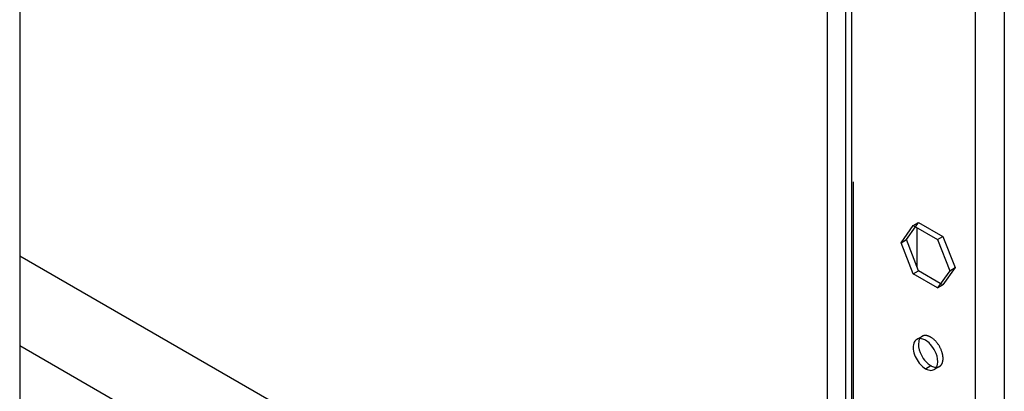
# Model space of a CAD drawing. Header units: inches. Extents: x 5 to 265, y 5 to 171.
# Tile 39 of 212: x 197.99 to 204.15, y 68.39 to 70.72. Entities that reach past the tile are written whole.
import ezdxf

# ---------------------------------------------------------------- set-up
doc = ezdxf.new("R2010")
doc.units = ezdxf.units.IN
doc.header["$LTSCALE"] = 14.96
doc.header["$MEASUREMENT"] = 0
doc.linetypes.add('HIDDEN', pattern=[0.2, 0.1, -0.1])
doc.layers.get('0').update_dxf_attribs({"linetype": 'CONTINUOUS'})
doc.layers.add('03_ALL_AXES', color=7, linetype='CONTINUOUS')
doc.layers.add('DEFAULT_2', color=7, linetype='HIDDEN')

msp = doc.modelspace()

# ---------------------------------------------------------------- linework, layer by layer
at = {"color": 7, "linetype": 'Continuous'}
for p, q in [((203.9702, 129.2727), (203.9702, 63.136)), ((204.1526, 129.2727), (204.1526, 63.136)), ((203.0446, 128.3338), (203.0446, 65.826)), ((203.1609, 65.2161), (203.1609, 128.1553)), ((203.1987, 65.1634), (203.1987, 128.1362)), ((197.9895, 125.7406), (197.9895, 59.6039)), ((203.6074, 69.1695), (203.6074, 69.417))]:
    msp.add_line(p, q, dxfattribs=at)
at = {"layer": '03_ALL_AXES', "color": 7, "linetype": 'Continuous'}
for p, q in [((203.5072, 69.323), (203.5831, 69.431)), ((203.5404, 69.3422), (203.5963, 69.4217)), ((203.5831, 69.431), (203.735, 69.3433)), ((203.5072, 69.323), (203.5404, 69.3422)), ((203.6164, 69.1465), (203.5404, 69.3422)), ((203.735, 69.3433), (203.8109, 69.1476)), ((203.5831, 69.1273), (203.5072, 69.323)), ((201.6975, 67.0984), (197.9895, 69.2392)), ((203.5831, 69.1273), (203.6164, 69.1465)), ((203.735, 69.0396), (203.5831, 69.1273)), ((203.7516, 69.0684), (203.6164, 69.1465)), ((203.8109, 69.1476), (203.735, 69.0396)), ((197.9895, 68.6791), (202.1462, 66.2793)), ((203.6591, 68.5339), (203.6923, 68.5531))]:
    msp.add_line(p, q, dxfattribs=at)
at = {"layer": '03_ALL_AXES', "color": 7, "linetype": 'HIDDEN'}
for p, q in [((203.5831, 69.431), (203.6164, 69.4502)), ((203.5963, 69.4217), (203.6164, 69.4502)), ((203.6164, 69.4502), (203.7682, 69.3625)), ((203.735, 69.3433), (203.7682, 69.3625)), ((203.7682, 69.3625), (203.8442, 69.1668)), ((203.8442, 69.1668), (203.7682, 69.0588)), ((203.8109, 69.1476), (203.8442, 69.1668)), ((203.735, 69.0396), (203.7682, 69.0588)), ((203.7682, 69.0588), (203.7516, 69.0684)), ((203.6378, 68.7365), (203.6046, 68.7173)), ((203.7468, 68.5477), (203.7136, 68.5285))]:
    msp.add_line(p, q, dxfattribs=at)
at = {"layer": '03_ALL_AXES', "color": 7, "linetype": 'Continuous'}
for centre, start, end in [((203.5535, 68.562), 21.22199, 38.77828), ((203.7979, 68.7031), 201.22199, 218.77828)]:
    msp.add_arc(centre, 0.1849, start, end, dxfattribs=at)
for points in [[(203.6205, 68.7223), (203.615, 68.7218), (203.6094, 68.7201), (203.6046, 68.7173)], [(203.683, 68.5592), (203.686, 68.557), (203.6891, 68.555), (203.6923, 68.5531)], [(203.7136, 68.5285), (203.7194, 68.5319), (203.7243, 68.5371), (203.7277, 68.5429)], [(203.7016, 68.5242), (203.7058, 68.5249), (203.7099, 68.5264), (203.7136, 68.5285)]]:
    msp.add_open_spline(points, degree=3, dxfattribs=at)
for points, knots in [([(203.6236, 68.7222), (203.6205, 68.717), (203.6106, 68.6889), (203.6172, 68.6578), (203.6255, 68.6362)], [0, 0, 0, 0, 0.207669, 1, 1, 1, 1]), ([(203.6591, 68.7119), (203.6558, 68.7138), (203.6439, 68.7198), (203.6302, 68.7231), (203.6205, 68.7223)], [0, 0, 0, 0, 0.277751, 1, 1, 1, 1]), ([(203.6046, 68.7173), (203.5959, 68.7123), (203.5817, 68.6917), (203.5808, 68.6523), (203.5934, 68.6088), (203.6102, 68.581), (203.6205, 68.5681)], [0, 0, 0, 0, 0.182426, 0.415793, 0.699097, 1, 1, 1, 1]), ([(203.6976, 68.6778), (203.6947, 68.6813), (203.6834, 68.6943), (203.67, 68.7056), (203.6591, 68.7119)], [0, 0, 0, 0, 0.26699, 1, 1, 1, 1]), ([(203.7277, 68.5429), (203.7308, 68.5481), (203.7407, 68.5762), (203.7342, 68.6073), (203.7258, 68.6289)], [0, 0, 0, 0, 0.207669, 1, 1, 1, 1]), ([(203.6205, 68.5681), (203.6234, 68.5645), (203.6347, 68.5516), (203.6481, 68.5402), (203.6591, 68.5339)], [0, 0, 0, 0, 0.26699, 1, 1, 1, 1]), ([(203.6538, 68.5873), (203.656, 68.5845), (203.6648, 68.5743), (203.6749, 68.565), (203.683, 68.5592)], [0, 0, 0, 0, 0.261269, 1, 1, 1, 1]), ([(203.6591, 68.5339), (203.6626, 68.5319), (203.6758, 68.5253), (203.6913, 68.5222), (203.7016, 68.5242)], [0, 0, 0, 0, 0.281676, 1, 1, 1, 1]), ([(203.6923, 68.5531), (203.6955, 68.5513), (203.7074, 68.5452), (203.7212, 68.542), (203.7308, 68.5428)], [0, 0, 0, 0, 0.277751, 1, 1, 1, 1])]:
    msp.add_open_spline(points, degree=3, knots=knots, dxfattribs=at)
at = {"layer": '03_ALL_AXES', "color": 7, "linetype": 'HIDDEN'}
for points in [[(203.6378, 68.7365), (203.632, 68.7332), (203.627, 68.728), (203.6236, 68.7222)], [(203.7308, 68.5428), (203.7364, 68.5433), (203.742, 68.5449), (203.7468, 68.5477)]]:
    msp.add_open_spline(points, degree=3, dxfattribs=at)
for points, knots in [([(203.6923, 68.7311), (203.6833, 68.7363), (203.6653, 68.7437), (203.6452, 68.7408), (203.6378, 68.7365)], [0, 0, 0, 0, 0.54998, 1, 1, 1, 1]), ([(203.7468, 68.5477), (203.7522, 68.5509), (203.7621, 68.561), (203.7693, 68.5822), (203.7699, 68.6079), (203.762, 68.6465), (203.7388, 68.6919), (203.7092, 68.7214), (203.6923, 68.7311)], [0, 0, 0, 0, 0.087096, 0.186853, 0.304476, 0.438666, 0.730053, 1, 1, 1, 1])]:
    msp.add_open_spline(points, degree=3, knots=knots, dxfattribs=at)
at = {"layer": 'DEFAULT_2', "color": 7, "linetype": 'HIDDEN'}
msp.add_line((203.2079, 65.2161), (203.2079, 128.1888), dxfattribs=at)

doc.saveas('drawing.dxf')
